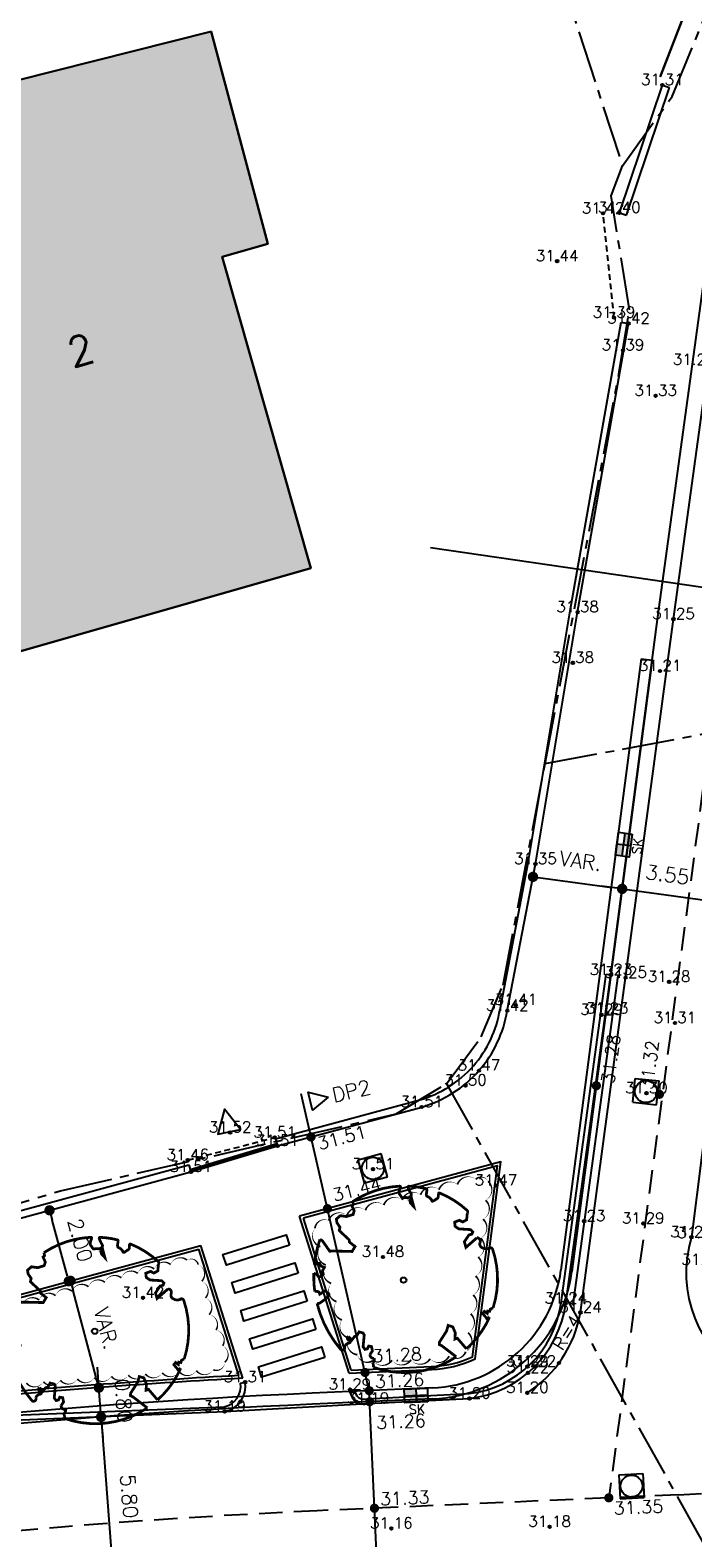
# Model space of a CAD drawing. Header units: metres. Extents: x 202952 to 203755, y 348879 to 349702.
# Tile 20 of 82: x 203187 to 203205, y 349342 to 349383. Entities that reach past the tile are written whole.
import ezdxf
from ezdxf.enums import TextEntityAlignment as Align

# ---------------------------------------------------------------- set-up
doc = ezdxf.new("R2010")
doc.units = ezdxf.units.M
doc.linetypes.add('1-200 CENTER', pattern=[4.28625, 2.8575, -0.47625, 0.47625, -0.47625])
doc.linetypes.add('1-200 HIDDEN', pattern=[0.9525, 0.635, -0.3175])
for name, color, linetype in [('bgt.onbegroeidterreindeel', 252, 'Continuous'), ('PH-ALG-WERKGRENS', 3, '1-200 WERKGRENS'), ('PH-BEST-BEBOUWING', 1, 'Continuous'), ('PH-BEST-BEBOUWING-ARCERING', 254, 'Continuous'), ('PH-BEST-HUISNUMMER', 7, 'Continuous'), ('PH-BEST-INRIT', 8, 'Continuous'), ('PH-BEST-KADASTRALE-GRENS', 240, '1-200 CENTER'), ('PH-BEST-MUUR-INDICATIEF INGETEKEND', 1, 'Continuous'), ('PH-BEST-POORT', 8, '1-200 HIDDEN'), ('PH-BEST-WEGDEEL', 253, 'Continuous'), ('PH-INM-HOOGTE', 20, 'Continuous'), ('PH-INM-HOOGTEPUNT', 20, 'Continuous'), ('PH-INM-KANTVERHARDING', 253, 'Continuous'), ('PH-NIEUW-AAND-DPROF', 1, 'Continuous'), ('PH-NIEUW-BAND-20-30', 115, 'Continuous'), ('PH-NIEUW-HOOGTES', 170, 'Continuous'), ('PH-NIEUW-MAATVOERING', 2, 'Continuous'), ('PH-NIEUW-STRAATMEUBILAIR-PLANTENBAK', 115, 'Continuous'), ('PH-ONTWERP-WEGAS', 2, '1-200 HIDDEN'), ('PH-RIO-KOLK', 7, 'Continuous'), ('PH-RIO-PUTRAND-AANBRENGEN', 7, 'Continuous')]:
    doc.layers.add(name, color=color, linetype=linetype)
doc.layers.add('PH-NIEUW-BEPLANTING- OMRANDING', color=115, linetype='Continuous', transparency=0.5)
doc.layers.add('PH-NIEUW-BEPLANTING-BOOM', color=98, linetype='Continuous', transparency=0.4)
doc.layers.add('PH-NIEUW-OPSLUITBAND-6', color=115, linetype='Continuous', lineweight=30)
doc.styles.add('1-200', font='romans.shx', dxfattribs={"height": 0.4})
doc.styles.add('ISO', font='ISO')
doc.styles.add('ROMANS', font='romans.shx')
doc.linetypes.add('1-200 WERKGRENS', pattern='A,1.5,-0.6,["WERK",ROMANS,S=0.24,R=0,X=-0.5,Y=-0.12],-0.45', length=2.55)
doc.dimstyles.new('BEMATING200', dxfattribs={"dimtxt": 0.4, "dimasz": 0.28, "dimexe": 0.5, "dimexo": 0.1, "dimgap": 0.4, "dimtad": 1, "dimlfac": -0.1, "dimzin": 0, "dimdsep": 46, "dimtxsty": '1-200', "dimblk": 'DOT', "dimcen": 0.09, "dimclrd": 8, "dimclre": 8, "dimclrt": 256, "dimadec": 3, "dimazin": 0, "dimtfac": 1, "dimtmove": 2, "dimatfit": 3, "dimfxl": 1, "dimtolj": 1, "dimtzin": 0, "dimarcsym": 0})

# ---------------------------------------------------------------- blocks, each defined once
blk = doc.blocks.new('INRITSYMBOOL')
at = {"layer": 'PH-BEST-INRIT'}
blk.add_lwpolyline([(-0.315, 0.63), (0, 0), (0.315, 0.63)], close=True, dxfattribs=at)
blk = doc.blocks.new('*U22')
at = {"const_width": 0.03}
blk.add_lwpolyline([(0.087, 0.942), (0.088, 0.944), (0.09, 0.946), (0.091, 0.948), (0.093, 0.949), (0.095, 0.951), (0.096, 0.952), (0.097, 0.954), (0.099, 0.956), (0.1, 0.958), (0.102, 0.96), (0.103, 0.963), (0.103, 0.967), (0.103, 0.972), (0.103, 0.977), (0.102, 0.983), (0.095, 1.007, -0.52938), (0.106, 1.02, -0.087139), (0.444, 0.925, -0.372341), (0.457, 0.895), (0.471, 0.824), (0.436, 0.789), (0.398, 0.797), (0.353, 0.763), (0.371, 0.72), (0.417, 0.705), (0.542, 0.734), (0.573, 0.717), (0.57, 0.691), (0.541, 0.673), (0.515, 0.588), (0.549, 0.534), (0.634, 0.669, -0.504641), (0.681, 0.628, 0.331948), (0.709, 0.584, 0.282008), (0.799, 0.601), (0.791, 0.597, -0.512156), (0.833, 0.597, -0.16076), (1.019, -0.011), (0.995, -0.034), (0.995, -0.059), (0.972, -0.063), (0.975, -0.088), (0.94, -0.076), (0.929, -0.104), (0.973, -0.133), (0.987, -0.144), (1.011, -0.12, -0.106371), (0.868, -0.522), (0.741, -0.44), (0.718, -0.456), (0.702, -0.389), (0.657, -0.335), (0.605, -0.335), (0.606, -0.398), (0.566, -0.536), (0.572, -0.562), (0.601, -0.566), (0.786, -0.637, -0.236298), (-0.045, -1.003, 0.159625), (-0.069, -0.954, 0.350802), (-0.063, -0.906, -0.504641), (-0.12, -0.879), (-0.106, -0.834), (-0.129, -0.792), (-0.16, -0.796), (-0.165, -0.829), (-0.188, -0.842), (-0.216, -0.821), (-0.24, -0.695), (-0.258, -0.677), (-0.304, -0.678), (-0.317, -0.733), (-0.336, -0.739), (-0.354, -0.785), (-0.401, -0.76, 0.733583), (-0.384, -0.795, -0.861625), (-0.374, -0.826, 0.279978), (-0.409, -0.879), (-0.407, -0.881, -0.827056), (-0.442, -0.917, -0.116774), (-0.83, -0.511), (-0.823, -0.51), (-0.817, -0.508), (-0.812, -0.506), (-0.808, -0.504), (-0.805, -0.502), (-0.803, -0.5), (-0.801, -0.497), (-0.754, -0.437), (-0.752, -0.435), (-0.752, -0.433), (-0.751, -0.431), (-0.75, -0.429), (-0.75, -0.427), (-0.749, -0.425), (-0.748, -0.422), (-0.747, -0.42), (-0.746, -0.417), (-0.744, -0.414), (-0.743, -0.411), (-0.741, -0.408), (-0.739, -0.405), (-0.738, -0.401), (-0.736, -0.398), (-0.735, -0.395), (-0.734, -0.392), (-0.734, -0.389), (-0.733, -0.386), (-0.733, -0.383), (-0.733, -0.381), (-0.734, -0.379), (-0.734, -0.377), (-0.735, -0.375), (-0.736, -0.374), (-0.738, -0.374), (-0.74, -0.373), (-0.742, -0.373), (-0.744, -0.373), (-0.746, -0.373), (-0.748, -0.373), (-0.75, -0.372), (-0.753, -0.371), (-0.755, -0.37), (-0.758, -0.369), (-0.76, -0.367), (-0.763, -0.365), (-0.765, -0.363), (-0.768, -0.361), (-0.771, -0.359), (-0.773, -0.357), (-0.776, -0.355), (-0.779, -0.352), (-0.781, -0.35), (-0.83, -0.406), (-0.832, -0.403), (-0.835, -0.4), (-0.837, -0.397), (-0.839, -0.394), (-0.841, -0.39), (-0.844, -0.388), (-0.848, -0.386), (-0.855, -0.385), (-0.864, -0.386), (-0.876, -0.388), (-0.891, -0.393, -0.040997), (-0.958, -0.205), (-0.923, -0.211), (-0.893, -0.231), (-0.876, -0.216), (-0.856, -0.185), (-0.875, -0.156), (-0.865, -0.113), (-0.904, -0.11), (-0.93, -0.085), (-0.978, -0.116, -0.05814), (-0.998, 0.166), (-0.97, 0.16), (-0.86, 0.073), (-0.812, 0.089), (-0.626, 0.139), (-0.61, 0.2), (-0.682, 0.229), (-0.693, 0.252), (-0.824, 0.317), (-0.827, 0.354), (-0.872, 0.391), (-0.89, 0.428), (-0.859, 0.476), (-0.792, 0.486), (-0.73, 0.527), (-0.729, 0.568), (-0.768, 0.613), (-0.757, 0.632), (-0.773, 0.662, -0.13428), (-0.333, 0.967, -0.541727), (-0.319, 0.957), (-0.322, 0.928), (-0.321, 0.913), (-0.319, 0.902), (-0.316, 0.893), (-0.312, 0.887), (-0.307, 0.882), (-0.302, 0.878), (-0.297, 0.875), (-0.293, 0.872), (-0.289, 0.868), (-0.286, 0.865), (-0.282, 0.862), (-0.279, 0.859), (-0.276, 0.857), (-0.273, 0.855), (-0.269, 0.854), (-0.266, 0.854), (-0.262, 0.855), (-0.258, 0.857), (-0.255, 0.859), (-0.25, 0.861), (-0.246, 0.863), (-0.242, 0.865), (-0.238, 0.867), (-0.234, 0.868), (-0.229, 0.869), (-0.225, 0.87), (-0.221, 0.871), (-0.217, 0.871), (-0.213, 0.872), (-0.21, 0.873), (-0.206, 0.874), (-0.203, 0.876), (-0.2, 0.879), (-0.197, 0.882), (-0.195, 0.885), (-0.193, 0.865), (-0.188, 0.86), (-0.167, 0.824), (-0.122, 0.799), (-0.185, 0.902), (-0.184, 0.905), (-0.183, 0.908), (-0.183, 0.911), (-0.183, 0.914), (-0.184, 0.917), (-0.185, 0.92), (-0.188, 0.923), (-0.191, 0.926), (-0.194, 0.929), (-0.199, 0.933), (-0.204, 0.938), (-0.21, 0.944), (-0.216, 0.951), (-0.223, 0.959), (-0.24, 0.98, -0.543104), (-0.234, 0.996, -0.046766), (-0.047, 1.023, -0.385168), (-0.036, 1.015), (-0.03, 0.976), (-0.028, 0.964), (-0.024, 0.956), (-0.021, 0.951), (-0.017, 0.947), (-0.013, 0.946), (-0.009, 0.945), (-0.005, 0.945), (-0.002, 0.945), (0.002, 0.944), (0.005, 0.943), (0.009, 0.942), (0.012, 0.941), (0.015, 0.939), (0.019, 0.938), (0.022, 0.936), (0.025, 0.935), (0.028, 0.934), (0.031, 0.932), (0.033, 0.931), (0.036, 0.929), (0.038, 0.928), (0.04, 0.926), (0.042, 0.924), (0.044, 0.922), (0.045, 0.92), (0.046, 0.919), (0.047, 0.917), (0.048, 0.915), (0.049, 0.914), (0.051, 0.913), (0.052, 0.912), (0.054, 0.912), (0.056, 0.912), (0.058, 0.913), (0.06, 0.914), (0.062, 0.915), (0.065, 0.916), (0.067, 0.918), (0.07, 0.921), (0.072, 0.923), (0.074, 0.926), (0.076, 0.929), (0.079, 0.932), (0.081, 0.935), (0.083, 0.937), (0.085, 0.94)], format="xyb", close=True, dxfattribs=at)
blk.add_circle((0, 0), 0.03)
blk = doc.blocks.new('MARKER', base_point=(45, 10))
at = {"color": 0}
for radius in [0.35, 0.25]:
    blk.add_circle((45, 10), radius, dxfattribs=at)
at = {"color": 0, "style": 'ISO'}
blk.add_attdef('MARKER', (45.6, 10), '', height=0.9, dxfattribs=at)
blk = doc.blocks.new('*U36')
h = blk.add_hatch(color=256)
h.paths.add_polyline_path([(0, 0.374), (-0.315, 0.374), (-0.315, 0.187), (0, 0.187)])
h.paths.add_polyline_path([(0, 0.187), (0, 0), (0.315, 0), (0.315, 0.187)])
blk.add_lwpolyline([(0.315, 0), (-0.315, 0), (-0.315, 0.374), (0.315, 0.374)], close=True)
for points in [[(-0.315, 0.374), (0, 0.374), (0, 0)], [(-0.315, 0.187), (0.315, 0.187)]]:
    blk.add_lwpolyline(points)
at = {"style": 'ROMANS'}
blk.add_attdef('SK', (-0.214, -0.31), '', height=0.25, dxfattribs=at)
blk = doc.blocks.new('_Dot')
at = {"color": 0, "linetype": 'ByBlock', "lineweight": -2}
blk.add_line((-0.5, 0), (-1, 0), dxfattribs=at)
at = {"color": 0, "linetype": 'ByBlock', "const_width": 0.5}
blk.add_lwpolyline([(-0.25, 0, 1), (0.25, 0, 1)], format="xyb", close=True, dxfattribs=at)
blk = doc.blocks.new('*D59')
at = {"layer": 'Defpoints', "color": 0, "transparency": 16777216}
for p in [(203187.872, 349349.013), (203187.874, 349349.014), (203188.645, 349346.109)]:
    blk.add_point(p, dxfattribs=at)
at = {"layer": 'PH-NIEUW-MAATVOERING', "color": 8, "lineweight": -2, "transparency": 16777216}
blk.add_line((203188.572, 349346.38), (203187.944, 349348.743), dxfattribs=at)
at = {"layer": 'PH-NIEUW-MAATVOERING', "color": 8, "lineweight": -2, "transparency": 16777216, "xscale": 0.28, "yscale": 0.28, "zscale": 0.28}
for p, rotation in [((203187.872, 349349.013), 104.8790804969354), ((203188.644, 349346.109), 284.8790804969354)]:
    blk.add_blockref('_Dot', p, dxfattribs=dict(at, rotation=rotation))
at = {"layer": 'PH-NIEUW-MAATVOERING', "transparency": 16777216, "insert": (203188.844, 349347.719), "char_height": 0.4, "attachment_point": 5, "rotation": 284.8791, "style": '1-200'}
blk.add_mtext('\\A1;VAR.', dxfattribs=at)
blk = doc.blocks.new('*D60')
at = {"layer": 'Defpoints', "color": 0, "transparency": 16777216}
for p in [(203187.303, 349350.931), (203187.303, 349350.931), (203187.826, 349349.001)]:
    blk.add_point(p, dxfattribs=at)
at = {"layer": 'PH-NIEUW-MAATVOERING', "color": 8, "lineweight": -2, "transparency": 16777216}
blk.add_line((203187.753, 349349.271), (203187.376, 349350.661), dxfattribs=at)
at = {"layer": 'PH-NIEUW-MAATVOERING', "color": 8, "lineweight": -2, "transparency": 16777216, "xscale": 0.28, "yscale": 0.28, "zscale": 0.28}
for p, rotation in [((203187.303, 349350.931), 105.1659891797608), ((203187.826, 349349.001), 285.1659891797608)]:
    blk.add_blockref('_Dot', p, dxfattribs=dict(at, rotation=rotation))
at = {"layer": 'PH-NIEUW-MAATVOERING', "transparency": 16777216, "insert": (203188.138, 349350.12), "char_height": 0.4, "attachment_point": 5, "rotation": 285.166, "style": '1-200'}
blk.add_mtext('\\A1;2.00', dxfattribs=at)
blk = doc.blocks.new('*D61')
at = {"layer": 'Defpoints', "color": 0, "transparency": 16777216}
for p in [(203188.706, 349345.312), (203189.143, 349339.528), (203189.143, 349339.528)]:
    blk.add_point(p, dxfattribs=at)
at = {"layer": 'PH-NIEUW-MAATVOERING', "color": 8, "lineweight": -2, "transparency": 16777216}
blk.add_line((203188.727, 349345.033), (203189.122, 349339.807), dxfattribs=at)
at = {"layer": 'PH-NIEUW-MAATVOERING', "color": 8, "lineweight": -2, "transparency": 16777216, "xscale": 0.28, "yscale": 0.28, "zscale": 0.28}
for p, rotation in [((203188.706, 349345.312), 94.32394994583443), ((203189.143, 349339.528), 274.3239499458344)]:
    blk.add_blockref('_Dot', p, dxfattribs=dict(at, rotation=rotation))
at = {"layer": 'PH-NIEUW-MAATVOERING', "transparency": 16777216, "insert": (203189.471, 349343.152), "char_height": 0.4, "attachment_point": 5, "rotation": 274.3239, "style": '1-200'}
blk.add_mtext('\\A1;5.80', dxfattribs=at)
blk = doc.blocks.new('*D62')
at = {"layer": 'Defpoints', "color": 0, "transparency": 16777216}
for p in [(203188.645, 349346.109), (203188.645, 349346.109), (203188.706, 349345.312)]:
    blk.add_point(p, dxfattribs=at)
at = {"layer": 'PH-NIEUW-MAATVOERING', "color": 8, "lineweight": -2, "transparency": 16777216}
for p, q in [((203188.624, 349346.389), (203188.603, 349346.668)), ((203188.706, 349345.312), (203188.645, 349346.109)), ((203188.727, 349345.033), (203188.748, 349344.753))]:
    blk.add_line(p, q, dxfattribs=at)
at = {"layer": 'PH-NIEUW-MAATVOERING', "color": 8, "lineweight": -2, "transparency": 16777216, "xscale": 0.28, "yscale": 0.28, "zscale": 0.28}
for p, rotation in [((203188.645, 349346.109), 274.3239499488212), ((203188.706, 349345.312), 94.3239499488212)]:
    blk.add_blockref('_Dot', p, dxfattribs=dict(at, rotation=rotation))
at = {"layer": 'PH-NIEUW-MAATVOERING', "transparency": 16777216, "insert": (203189.318, 349345.75), "char_height": 0.4, "attachment_point": 5, "rotation": 274.3239, "style": '1-200'}
blk.add_mtext('\\A1;0.80', dxfattribs=at)
blk = doc.blocks.new('*D67')
at = {"layer": 'Defpoints', "color": 0, "transparency": 16777216}
for p in [(203200.45, 349359.999), (203202.874, 349359.672), (203202.874, 349359.672)]:
    blk.add_point(p, dxfattribs=at)
at = {"layer": 'PH-NIEUW-MAATVOERING', "color": 8, "lineweight": -2, "transparency": 16777216}
blk.add_line((203200.728, 349359.962), (203202.597, 349359.709), dxfattribs=at)
at = {"layer": 'PH-NIEUW-MAATVOERING', "color": 8, "lineweight": -2, "transparency": 16777216, "xscale": 0.28, "yscale": 0.28, "zscale": 0.28}
for p, rotation in [((203200.45, 349359.999), 172.3051393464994), ((203202.874, 349359.672), 352.3051393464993)]:
    blk.add_blockref('_Dot', p, dxfattribs=dict(at, rotation=rotation))
at = {"layer": 'PH-NIEUW-MAATVOERING', "transparency": 16777216, "insert": (203201.743, 349360.43), "char_height": 0.4, "attachment_point": 5, "rotation": 352.3051, "style": '1-200'}
blk.add_mtext('\\A1;VAR.', dxfattribs=at)
blk = doc.blocks.new('*D68')
at = {"layer": 'Defpoints', "color": 0, "transparency": 16777216}
for p in [(203202.875, 349359.671), (203206.382, 349359.197), (203206.382, 349359.197)]:
    blk.add_point(p, dxfattribs=at)
at = {"layer": 'PH-NIEUW-MAATVOERING', "color": 8, "lineweight": -2, "transparency": 16777216}
for p, q in [((203202.598, 349359.709), (203202.32, 349359.746)), ((203202.875, 349359.671), (203206.382, 349359.197)), ((203206.659, 349359.16), (203206.937, 349359.122))]:
    blk.add_line(p, q, dxfattribs=at)
at = {"layer": 'PH-NIEUW-MAATVOERING', "color": 8, "lineweight": -2, "transparency": 16777216, "xscale": 0.28, "yscale": 0.28, "zscale": 0.28}
for p, rotation in [((203202.875, 349359.671), 352.3051393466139), ((203206.382, 349359.197), 172.3051393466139)]:
    blk.add_blockref('_Dot', p, dxfattribs=dict(at, rotation=rotation))
at = {"layer": 'PH-NIEUW-MAATVOERING', "transparency": 16777216, "insert": (203204.106, 349360.06), "char_height": 0.4, "attachment_point": 5, "rotation": 352.3051, "style": '1-200'}
blk.add_mtext('\\A1;3.55', dxfattribs=at)
blk = doc.blocks.new('*U26')
for p, q in [((-0.325, 0.325), (-0.325, -0.325)), ((-0.325, 0.325), (0.325, 0.325)), ((0.325, 0.325), (0.325, -0.325)), ((-0.325, -0.325), (0.325, -0.325))]:
    blk.add_line(p, q)
blk.add_circle((0, 0), 0.3)

msp = doc.modelspace()

# ---------------------------------------------------------------- hatches: boundary and pattern name
at = {"layer": 'PH-BEST-BEBOUWING-ARCERING'}
msp.add_hatch(color=256, dxfattribs=at).paths.add_polyline_path([(203192, 349376.86), (203193.24, 349377.21), (203191.7, 349382.99), (203183.201, 349380.844), (203181.88, 349380.51), (203183.28, 349375.5), (203183.49, 349374.75), (203183.292, 349374.695), (203182.34, 349374.43), (203183.35, 349370.824), (203184.8, 349365.65), (203194.41, 349368.39)])

# ---------------------------------------------------------------- linework, layer by layer
at = {"layer": 'bgt.onbegroeidterreindeel'}
msp.add_lwpolyline([(203205.368, 349385.536), (203203.907, 349381.756)], dxfattribs=at)
msp.add_lwpolyline([(203191.7, 349382.99), (203183.201, 349380.844), (203181.88, 349380.51), (203183.28, 349375.5), (203183.49, 349374.75), (203183.292, 349374.695), (203182.34, 349374.43), (203183.35, 349370.824), (203184.8, 349365.65), (203194.41, 349368.39), (203192, 349376.86), (203193.24, 349377.21), (203191.7, 349382.99)], close=True, dxfattribs=at)
at = {"layer": 'PH-ALG-WERKGRENS'}
msp.add_lwpolyline([(203197.664, 349368.954), (203213.779, 349366.611)], dxfattribs=at)
at = {"layer": 'PH-BEST-BEBOUWING'}
msp.add_lwpolyline([(203191.7, 349382.99), (203193.24, 349377.21), (203192, 349376.86), (203194.41, 349368.39), (203184.8, 349365.65), (203183.35, 349370.824), (203182.34, 349374.43), (203183.292, 349374.695), (203183.49, 349374.75), (203183.28, 349375.5), (203181.88, 349380.51), (203183.201, 349380.844), (203191.7, 349382.99)], close=True, dxfattribs=at)
at = {"layer": 'PH-BEST-KADASTRALE-GRENS', "ltscale": 0.5}
for p, q in [((203200.782, 349363.077), (203211.461, 349365.085)), ((203198.095, 349354.371), (203211.006, 349331.288))]:
    msp.add_line(p, q, dxfattribs=at)
for points in [[(203185.456, 349420.772), (203191.829, 349404.988), (203199.734, 349386.786), (203200.364, 349387.054), (203202.885, 349379.338)], [(203202.885, 349379.338), (203204.236, 349381.222), (203208.046, 349390.522), (203213.926, 349402.507)], [(203200.782, 349363.077), (203202.807, 349373.791), (203203.072, 349375.421), (203202.576, 349378.517), (203202.885, 349379.338)], [(203198.095, 349354.371), (203199.041, 349355.646), (203199.636, 349357.051), (203200.782, 349363.077)], [(203177.167, 349348.353), (203187.601, 349351.46), (203196.73, 349353.55), (203198.095, 349354.371)]]:
    msp.add_lwpolyline(points, dxfattribs=at)
at = {"layer": 'PH-BEST-MUUR-INDICATIEF INGETEKEND'}
for points in [[(203202.799, 349378.056), (203203.968, 349381.531)], [(203203.968, 349381.531), (203204.158, 349381.467)], [(203202.799, 349378.056), (203202.989, 349377.992)], [(203202.852, 349375.081), (203203.049, 349375.046)], [(203193.451, 349352.873), (203193.503, 349352.68)], [(203191.093, 349352.166), (203191.146, 349351.973)]]:
    msp.add_lwpolyline(points, dxfattribs=at)
at = {"layer": 'PH-BEST-MUUR-INDICATIEF INGETEKEND', "ltscale": 0.25, "flags": 128}
for points in [[(203202.989, 349377.992), (203204.158, 349381.467)], [(203175.689, 349353.509), (203177.098, 349348.054), (203182.708, 349349.686), (203191.146, 349351.973)], [(203175.881, 349353.564), (203177.24, 349348.303), (203182.654, 349349.878), (203191.093, 349352.166)]]:
    msp.add_lwpolyline(points, dxfattribs=at)
for points in [[(203193.451, 349352.873), (203197.371, 349353.932, 0.143104), (203198.83, 349354.86, 0.140309), (203199.554, 349356.394), (203200.321, 349360.383), (203201.465, 349367.231), (203202.852, 349375.081)], [(203193.503, 349352.68), (203197.425, 349353.74, 0.14325), (203198.98, 349354.729, 0.14009), (203199.751, 349356.359), (203200.518, 349360.348), (203201.663, 349367.198), (203203.049, 349375.046)]]:
    msp.add_lwpolyline(points, format="xyb", dxfattribs=at)
at = {"layer": 'PH-BEST-POORT', "ltscale": 0.25, "flags": 128}
for points in [[(203202.654, 349375.204), (203202.356, 349378.041)], [(203191.062, 349352.297), (203193.426, 349352.909)]]:
    msp.add_lwpolyline(points, dxfattribs=at)
at = {"layer": 'PH-BEST-WEGDEEL'}
msp.add_lwpolyline([(203203.907, 349381.756), (203205.368, 349385.536), (203206.489, 349385.275), (203206.465, 349385.182), (203206.441, 349385.09), (203206.418, 349384.997), (203206.395, 349384.904), (203206.372, 349384.811), (203206.35, 349384.718), (203206.317, 349384.58), (203206.285, 349384.443), (203206.254, 349384.305), (203206.223, 349384.167), (203206.193, 349384.029), (203206.163, 349383.891), (203205.376, 349378.08)], dxfattribs=at)
at = {"layer": 'PH-INM-KANTVERHARDING'}
for p, q in [((203202.44, 349357.35), (203202.569, 349357.332)), ((203192.493, 349346.234), (203192.621, 349346.257)), ((203195.472, 349346.055), (203195.602, 349346.053)), ((203192.066, 349345.46), (203195.965, 349345.678))]:
    msp.add_line(p, q, dxfattribs=at)
at = {"layer": 'PH-INM-KANTVERHARDING', "flags": 128}
for points in [[(203208.757, 349379.685), (203206.872, 349365.668), (203205.32, 349354.659), (203204.761, 349350.199, 0.35182), (203206.301, 349346.335)], [(203200.298, 349345.969, 0.208844), (203201.74, 349348.152), (203202.97, 349357.257), (203204.271, 349367.008), (203205.745, 349377.776)], [(203195.472, 349346.055, 0.506408), (203195.965, 349345.678), (203198.722, 349345.815, 0.341923), (203201.341, 349348.397), (203202.569, 349357.332)], [(203195.602, 349346.053, 0.523515), (203195.942, 349345.807), (203198.711, 349345.945, 0.341505), (203201.213, 349348.415), (203202.44, 349357.35)], [(203177.795, 349345.366, 0.425561), (203178.436, 349344.785), (203185.208, 349345.182), (203192.066, 349345.46, 0.411496), (203192.621, 349346.257)], [(203177.925, 349345.37, 0.425939), (203178.427, 349344.915), (203185.201, 349345.312), (203192.051, 349345.589, 0.406944), (203192.493, 349346.234, 0.203599)]]:
    msp.add_lwpolyline(points, format="xyb", dxfattribs=at)
at = {"layer": 'PH-INM-KANTVERHARDING'}
msp.add_lwpolyline([(203202.569, 349357.332), (203203.845, 349367.066), (203205.319, 349377.835)], dxfattribs=at)
msp.add_lwpolyline([(203201.537, 349348.353, 0.001376), (203201.54, 349348.37), (203202.767, 349357.305)], format="xyb", dxfattribs=at)
at = {"layer": 'PH-NIEUW-AAND-DPROF'}
msp.add_lwpolyline([(203200.384, 349326.617), (203196.281, 349339.632), (203195.997, 349346.026), (203194.144, 349354.095)], dxfattribs=at)
at = {"layer": 'PH-NIEUW-AAND-DPROF', "color": 7}
msp.add_lwpolyline([(203194.883, 349354.008), (203194.452, 349353.653), (203194.339, 349354.14)], close=True, dxfattribs=at)
at = {"layer": 'PH-NIEUW-BAND-20-30'}
msp.add_line((203197.721, 349345.802), (203194.456, 349345.657), dxfattribs=at)
for points in [[(203203.393, 349365.931), (203201.21, 349349.303)], [(203203.69, 349365.887), (203201.508, 349349.263)]]:
    msp.add_lwpolyline(points, dxfattribs=at)
at = {"layer": 'PH-NIEUW-BAND-20-30', "ltscale": 0.2}
msp.add_lwpolyline([(203203.393, 349365.931), (203203.69, 349365.887)], dxfattribs=at)
at = {"layer": 'PH-NIEUW-BAND-20-30'}
for points in [[(203193.828, 349349.982), (203192.111, 349349.442), (203192.02, 349349.728), (203193.738, 349350.268)], [(203194.068, 349349.219), (203192.351, 349348.679), (203192.261, 349348.965), (203193.978, 349349.505)], [(203194.308, 349348.456), (203192.591, 349347.915), (203192.501, 349348.202), (203194.218, 349348.742)], [(203194.548, 349347.692), (203192.831, 349347.152), (203192.741, 349347.438), (203194.458, 349347.979)], [(203194.788, 349346.929), (203193.071, 349346.389), (203192.981, 349346.675), (203194.698, 349347.215)]]:
    msp.add_lwpolyline(points, close=True, dxfattribs=at)
msp.add_lwpolyline([(203197.708, 349346.102), (203194.443, 349345.957, 0.029074), (203172.932, 349343.742)], format="xyb", dxfattribs=at)
for centre, radius, start, end in [((203197.544, 349349.798), 3.7, 272.5474, 352.3051), ((203197.544, 349349.798), 4, 272.5474, 352.3051), ((203202.714, 349160.041), 185.8, 92.54743, 99.20885)]:
    msp.add_arc(centre, radius, start, end, dxfattribs=at)
at = {"layer": 'PH-NIEUW-BEPLANTING- OMRANDING'}
msp.add_lwpolyline([(203198.619, 349347.084, 0, 0.052, 0.520567), (203198.687, 349347.599, 0, 0.052, 0.520567), (203198.755, 349348.114, 0, 0.052, 0.520567), (203198.822, 349348.629, 0, 0.052, 0.520567), (203198.89, 349349.144, 0, 0.052, 0.520567), (203198.958, 349349.659, 0, 0.052, 0.520567), (203199.025, 349350.174, 0, 0.052, 0.520567), (203199.093, 349350.69, 0, 0.052, 0.520567), (203199.16, 349351.205, 0, 0.052, 0.520567), (203199.228, 349351.72, 0, 0.052, 0.520567), (203198.894, 349351.772, 0, 0.052, 0.520567), (203198.394, 349351.632, 0, 0.052, 0.520567), (203197.893, 349351.492, 0, 0.052, 0.520567), (203197.393, 349351.352, 0, 0.052, 0.520567), (203196.892, 349351.212, 0, 0.052, 0.520567), (203196.392, 349351.072, 0, 0.052, 0.520567), (203195.892, 349350.932, 0, 0.052, 0.520567), (203195.391, 349350.792, 0, 0.052, 0.520567), (203194.891, 349350.653, 0, 0.052, 0.520567), (203194.521, 349350.44, 0, 0.052, 0.520567), (203194.668, 349349.942, 0, 0.052, 0.520567), (203194.815, 349349.444, 0, 0.052, 0.520567), (203194.962, 349348.945, 0, 0.052, 0.520567), (203195.108, 349348.447, 0, 0.052, 0.520567), (203195.255, 349347.949, 0, 0.052, 0.520567), (203195.431, 349347.462, 0, 0.052, 0.520567), (203195.675, 349347.003, 0, 0.052, 0.520567), (203196.095, 349346.844, 0, 0.052, 0.520567), (203196.615, 349346.854, 0, 0.052, 0.520567), (203197.134, 349346.865, 0, 0.052, 0.520567), (203197.653, 349346.894, 0, 0.052, 0.520567), (203198.167, 349346.964, 0, 0.052, 0.520567)], format="xyseb", close=True, dxfattribs=at)
msp.add_lwpolyline([(203186.571, 349348.369, 0, 0.0463, -0.520567), (203187.019, 349348.489, 0, 0.0463, -0.520567), (203187.466, 349348.61, 0, 0.0463, -0.520567), (203187.913, 349348.731, 0, 0.0463, -0.520567), (203188.36, 349348.852, 0, 0.0463, -0.520567), (203188.808, 349348.972, 0, 0.0463, -0.520567), (203189.255, 349349.093, 0, 0.0463, -0.520567), (203189.702, 349349.214, 0, 0.0463, -0.520567), (203190.149, 349349.335, 0, 0.0463, -0.520567), (203190.597, 349349.455, 0, 0.0463, -0.520567), (203191.044, 349349.576, 0, 0.0463, -0.520567), (203191.345, 349349.455, 0, 0.0463, -0.520567), (203191.444, 349349.002, 0, 0.0463, -0.520567), (203191.543, 349348.55, 0, 0.0463, -0.520567), (203191.642, 349348.097, 0, 0.0463, -0.520567), (203191.831, 349347.674, 0, 0.0463, -0.520567), (203192.01, 349347.248, 0, 0.0463, -0.520567), (203192.069, 349346.797, 0, 0.0463, -0.520567), (203191.757, 349346.593, 0, 0.0463, -0.520567), (203191.294, 349346.571, 0, 0.0463, -0.520567), (203190.832, 349346.542, 0, 0.0463, -0.520567), (203190.369, 349346.512, 0, 0.0463, -0.520567), (203189.907, 349346.481, 0, 0.0463, -0.520567), (203189.445, 349346.449, 0, 0.0463, -0.520567), (203188.983, 349346.415, 0, 0.0463, -0.520567), (203188.521, 349346.381, 0, 0.0463, -0.520567), (203188.059, 349346.345, 0, 0.0463, -0.520567), (203187.597, 349346.308, 0, 0.0463, -0.520567), (203187.136, 349346.27, 0, 0.0463, -0.520567), (203186.674, 349346.231, 0, 0.0463, -0.520567)], format="xyseb", dxfattribs=at)
at = {"layer": 'PH-NIEUW-HOOGTES', "const_width": 0.125}
for points in [[(203202.13, 349354.364, 1), (203202.216, 349354.273, 1)], [(203203.845, 349354.132, 1), (203203.931, 349354.041, 1)], [(203194.37, 349352.971, 1), (203194.456, 349352.88, 1)], [(203194.818, 349351.021, 1), (203194.903, 349350.929, 1)], [(203195.84, 349346.567, 1), (203195.926, 349346.476, 1)], [(203195.954, 349346.071, 1), (203196.04, 349345.98, 1)], [(203195.967, 349345.772, 1), (203196.053, 349345.68, 1)], [(203202.469, 349343.158, 1), (203202.555, 349343.067, 1)], [(203196.096, 349342.875, 1), (203196.182, 349342.783, 1)]]:
    msp.add_lwpolyline(points, format="xyb", close=True, dxfattribs=at)
at = {"layer": 'PH-NIEUW-OPSLUITBAND-6'}
for points in [[(203191.13, 349352.031), (203193.486, 349352.737)], [(203191.146, 349351.973), (203193.503, 349352.68)]]:
    msp.add_lwpolyline(points, dxfattribs=at)
at = {"layer": 'PH-NIEUW-STRAATMEUBILAIR-PLANTENBAK'}
for p, q in [((203195.447, 349346.502), (203194.104, 349350.77)), ((203195.504, 349346.584), (203194.205, 349350.715)), ((203192.555, 349346.364), (203191.419, 349349.975)), ((203192.447, 349346.438), (203191.365, 349349.877))]:
    msp.add_line(p, q, dxfattribs=at)
for points in [[(203195.447, 349346.502), (203197.686, 349346.601, 0.096563), (203198.876, 349346.889), (203199.58, 349352.25), (203194.104, 349350.77)], [(203195.504, 349346.584), (203197.682, 349346.681, 0.093), (203198.803, 349346.944), (203199.485, 349352.142), (203194.205, 349350.715)], [(203192.555, 349346.364, 0.010087), (203185.048, 349345.802), (203184.43, 349348.08), (203191.419, 349349.975)], [(203192.447, 349346.438, 0.009858), (203185.107, 349345.888), (203184.528, 349348.024), (203191.365, 349349.877)]]:
    msp.add_lwpolyline(points, format="xyb", dxfattribs=at)
at = {"layer": 'PH-ONTWERP-WEGAS'}
msp.add_lwpolyline([(203326.632, 349434.525, -0.321417), (203336.727, 349420.255), (203336.473, 349379.79, -0.354131), (203322.104, 349362.273), (203267.76, 349351.081, -0.039684), (203204.394, 349343.196), (203194.585, 349342.76, 0.101791), (203123.122, 349324.714)], format="xyb", dxfattribs=at)
msp.add_lwpolyline([(203205.448, 349365.238), (203202.512, 349343.112)], dxfattribs=at)

# ---------------------------------------------------------------- block references
at = {"layer": 'PH-BEST-INRIT', "rotation": 191.800182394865}
msp.add_blockref('INRITSYMBOOL', (203192.058, 349353.684, 31.517), dxfattribs=at)
at = {"layer": 'PH-INM-HOOGTEPUNT', "xscale": 0.1, "yscale": 0.1, "zscale": 0.1}
for p in [(203203.968, 349381.531, 31.314), (203202.356, 349378.041, 31.421), (203202.799, 349378.056, 31.398), (203201.106, 349376.742, 31.44), (203202.654, 349375.204, 31.388), (203203.049, 349375.046, 31.417), (203202.897, 349374.316, 31.387), (203203.788, 349373.082, 31.331), (203201.663, 349367.198, 31.384), (203204.271, 349367.008, 31.246), (203201.532, 349365.819, 31.38), (203203.906, 349365.597, 31.211), (203200.518, 349360.348, 31.352), (203202.569, 349357.332, 31.233), (203202.97, 349357.257, 31.25), (203204.152, 349357.144, 31.284), (203199.98, 349356.515, 31.407), (203199.751, 349356.359, 31.417), (203202.315, 349356.248, 31.29), (203202.466, 349356.28, 31.235), (203204.31, 349356.024, 31.305), (203198.98, 349354.729, 31.473), (203198.613, 349354.328, 31.498), (203203.537, 349354.114, 31.296), (203197.425, 349353.74, 31.508), (203192.215, 349353.047, 31.517), (203193.426, 349352.909, 31.509), (203193.503, 349352.68, 31.51), (203191.062, 349352.297, 31.46), (203191.146, 349351.973, 31.506), (203196.1, 349352.049, 31.51), (203199.444, 349351.606, 31.473), (203201.842, 349350.637, 31.228), (203203.449, 349350.572, 31.285), (203204.761, 349350.199, 31.213), (203196.37, 349349.662, 31.484), (203189.845, 349348.553, 31.423), (203201.341, 349348.397, 31.235), (203201.74, 349348.152, 31.235), (203200.301, 349346.683, 31.286), (203200.501, 349346.686, 31.223), (203201.155, 349346.778, 31.216), (203192.621, 349346.257, 31.315), (203200.312, 349346.513, 31.223), (203195.472, 349346.055, 31.294), (203198.722, 349345.815, 31.2), (203200.298, 349345.969, 31.204), (203192.066, 349345.46, 31.187), (203192.499, 349345.731, 31.223), (203195.645, 349345.727, 31.196), (203195.965, 349345.678, 31.189), (203196.597, 349342.281, 31.161), (203200.903, 349342.326, 31.181)]:
    msp.add_blockref('MARKER', p, dxfattribs=at)
at = {"layer": 'PH-NIEUW-BEPLANTING-BOOM', "xscale": 2.5, "yscale": 2.5, "zscale": 2.5, "rotation": 343.4615725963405}
for p in [(203196.931, 349349.033), (203188.532, 349347.643)]:
    msp.add_blockref('*U22', p, dxfattribs=at)
at = {"layer": 'PH-RIO-KOLK'}
for p, rotation in [((203203.103, 349360.85), 82.61881145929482), ((203197.279, 349345.709), 2.534014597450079)]:
    msp.add_blockref('*U36', p, dxfattribs=dict(at, rotation=rotation)).add_auto_attribs({'SK': 'SK'})
at = {"layer": 'PH-RIO-PUTRAND-AANBRENGEN'}
for p, rotation in [((203203.521, 349354.159), 83.9683009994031), ((203196.098, 349352.073), 105.2999437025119), ((203203.129, 349343.43), 3.08868565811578)]:
    msp.add_blockref('*U26', p, dxfattribs=dict(at, rotation=rotation))

# ---------------------------------------------------------------- texts
at = {"layer": 'PH-BEST-HUISNUMMER', "style": 'ROMANS'}
msp.add_text('2', height=0.8, rotation=15.9, dxfattribs=at).set_placement((203188.145, 349374.32), align=Align.MIDDLE_CENTER)
at = {"layer": 'PH-INM-HOOGTE', "style": 'ROMANS'}
for s, p in [('31.31', (203203.968, 349381.531)), ('31.42', (203202.356, 349378.041)), ('31.40', (203202.799, 349378.056)), ('31.44', (203201.106, 349376.742)), ('31.39', (203202.654, 349375.204)), ('31.42', (203203.049, 349375.046)), ('31.39', (203202.897, 349374.316)), ('31.29', (203204.833, 349373.924)), ('31.33', (203203.788, 349373.082)), ('31.38', (203201.663, 349367.198)), ('31.25', (203204.271, 349367.008)), ('31.38', (203201.532, 349365.819)), ('31.21', (203203.906, 349365.597)), ('31.35', (203200.518, 349360.348)), ('31.23', (203202.569, 349357.332)), ('31.25', (203202.97, 349357.257)), ('31.28', (203204.152, 349357.144)), ('31.42', (203199.751, 349356.359)), ('31.41', (203199.98, 349356.515)), ('31.29', (203202.315, 349356.248)), ('31.23', (203202.466, 349356.28)), ('31.31', (203204.31, 349356.024)), ('31.47', (203198.98, 349354.729)), ('31.50', (203198.613, 349354.328)), ('31.30', (203203.537, 349354.114)), ('31.51', (203197.425, 349353.74)), ('31.52', (203192.215, 349353.047)), ('31.51', (203193.426, 349352.909)), ('31.51', (203193.503, 349352.68)), ('31.46', (203191.062, 349352.297)), ('31.51', (203191.146, 349351.973)), ('31.51', (203196.1, 349352.049)), ('31.47', (203199.444, 349351.606)), ('31.23', (203201.842, 349350.637)), ('31.29', (203203.449, 349350.572)), ('31.21', (203204.761, 349350.199)), ('31.22', (203204.955, 349350.175)), ('31.48', (203196.37, 349349.662)), ('31.20', (203205.064, 349349.446)), ('31.42', (203189.845, 349348.553)), ('31.24', (203201.341, 349348.397)), ('31.24', (203201.74, 349348.152)), ('31.29', (203200.301, 349346.683)), ('31.22', (203200.312, 349346.513)), ('31.22', (203200.501, 349346.686)), ('31.31', (203192.621, 349346.257)), ('31.29', (203195.472, 349346.055)), ('31.20', (203200.298, 349345.969)), ('31.19', (203195.965, 349345.678)), ('31.20', (203198.722, 349345.815)), ('31.19', (203192.066, 349345.46)), ('31.16', (203196.597, 349342.281)), ('31.18', (203200.903, 349342.326))]:
    msp.add_text(s, height=0.3, dxfattribs=at).set_placement(p, align=Align.CENTER)
at = {"layer": 'PH-NIEUW-AAND-DPROF', "color": 2, "insert": (203194.946, 349354.25), "char_height": 0.4, "attachment_point": 1, "rotation": 12.8851, "style": 'ROMANS'}
msp.add_mtext_dynamic_manual_height_columns('DP2', width=2.25123, gutter_width=8.75, heights=[0], dxfattribs=at)
at = {"layer": 'PH-NIEUW-HOOGTES', "style": 'ROMANS'}
for s, rotation, p in [('31.28', 82.5201, (203202.653, 349354.356)), ('31.32', 82.5201, (203203.704, 349354.19)), ('31.51', 15.1228, (203194.646, 349352.565)), ('31.44', 14.53, (203195.05, 349351.163)), ('31.28', 2.5474, (203196.086, 349346.795)), ('31.26', 2.5474, (203196.153, 349346.1)), ('31.26', 2.5474, (203196.192, 349344.984)), ('31.33', 2.5474, (203196.295, 349342.903)), ('31.35', 2.5474, (203202.651, 349342.653))]:
    msp.add_text(s, height=0.35, rotation=rotation, dxfattribs=at).set_placement(p)
at = {"layer": 'PH-NIEUW-MAATVOERING', "insert": (203200.956, 349347.279), "char_height": 0.35, "width": 1.3844, "attachment_point": 1, "rotation": 57.6813, "style": 'ROMANS'}
msp.add_mtext('R=4', dxfattribs=at)

# ---------------------------------------------------------------- dimensions: what is measured, and where the dimension line sits
at = {"layer": 'PH-NIEUW-MAATVOERING'}
dim = msp.add_aligned_dim(p1=(203200.45, 349359.999), p2=(203202.874, 349359.672), distance=0, text='VAR.', dimstyle='BEMATING200', override={"dimtad": 3, "dimse1": 1, "dimse2": 1}, dxfattribs=at)
dim.commit()
dim.dimension.update_dxf_attribs({"geometry": '*D67', "text_midpoint": (203201.743, 349360.43)})
for base, p1, p2, angle, text, override, picture, middle in [((203206.382, 349359.197), (203202.875, 349359.671), (203206.382, 349359.197), 352.3051, '3.55', {"dimtad": 3, "dimse1": 1, "dimse2": 1}, '*D68', (203204.106, 349360.06)), ((203187.872, 349349.013), (203188.645, 349346.109), (203187.874, 349349.014), 104.8791, 'VAR.', {"dimse1": 1, "dimse2": 1}, '*D59', (203188.844, 349347.719))]:
    dim = msp.add_linear_dim(base=base, p1=p1, p2=p2, angle=angle, text=text, dimstyle='BEMATING200', override=override, dxfattribs=at)
    dim.commit()
    dim.dimension.update_dxf_attribs({"geometry": picture, "text_midpoint": middle, "dimtype": 129})
for base, p1, p2, angle, override, picture, middle in [((203187.303, 349350.931), (203187.826, 349349.001), (203187.303, 349350.931), 105.166, {"dimse1": 1, "dimse2": 1}, '*D60', (203188.138, 349350.12)), ((203188.645, 349346.109), (203188.706, 349345.312), (203188.645, 349346.109), 94.3239, {"dimse1": 1, "dimse2": 1}, '*D62', (203189.318, 349345.75)), ((203189.143, 349339.528), (203188.706, 349345.312), (203189.143, 349339.528), 274.3239, {"dimtad": 3, "dimse1": 1, "dimse2": 1}, '*D61', (203189.471, 349343.152))]:
    dim = msp.add_linear_dim(base=base, p1=p1, p2=p2, angle=angle, dimstyle='BEMATING200', override=override, dxfattribs=at)
    dim.commit()
    dim.dimension.update_dxf_attribs({"geometry": picture, "text_midpoint": middle, "dimtype": 129})

doc.saveas('drawing.dxf')
